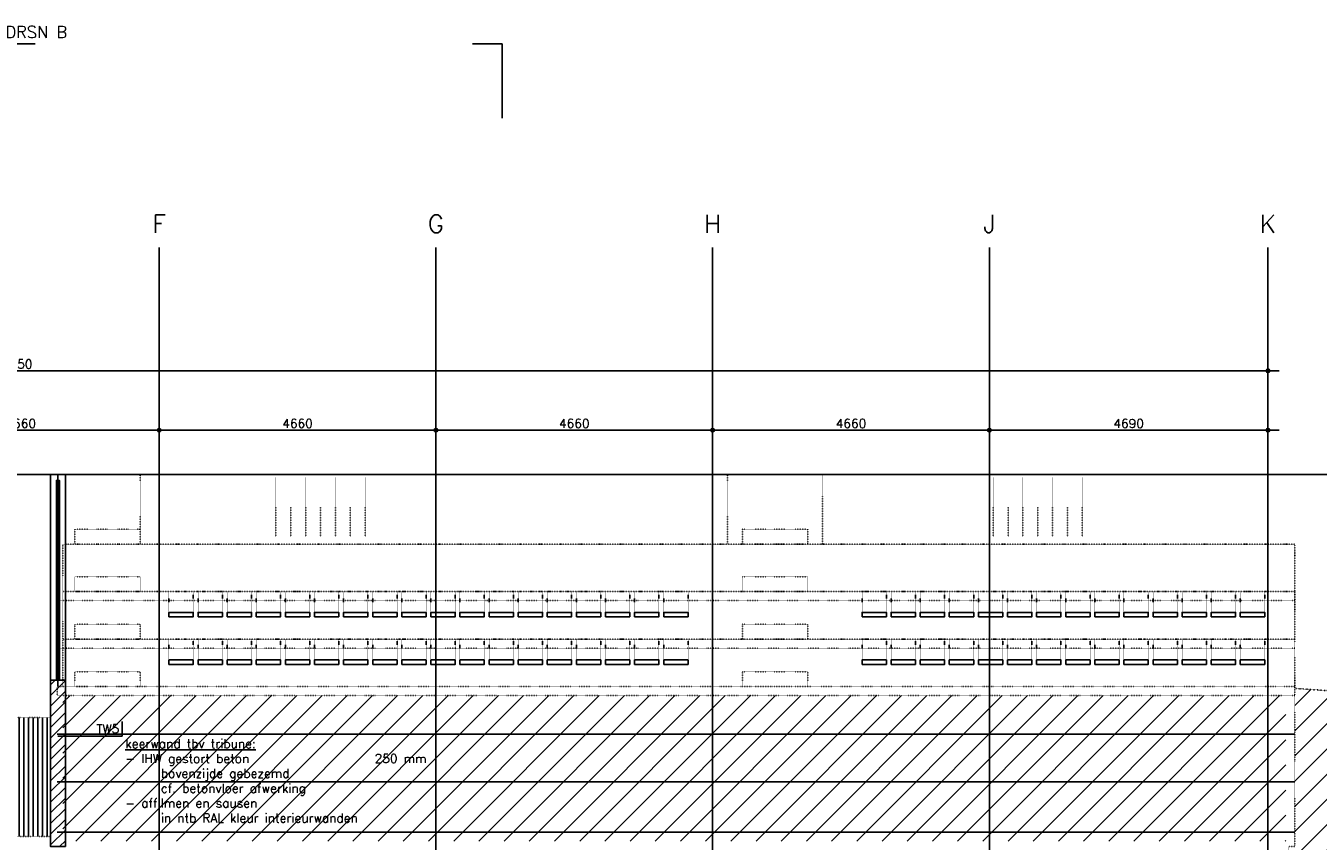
# Model space of a CAD drawing. Header units: millimetres. Extents: x -41560 to 117593, y -41642 to 17656.
# Tile 15 of 30: x -5203 to 16558, y 304 to 14024. Entities that reach past the tile are written whole.
import ezdxf
from ezdxf.enums import TextEntityAlignment as Align

# ---------------------------------------------------------------- set-up
doc = ezdxf.new("R2010")
doc.units = ezdxf.units.MM
doc.header["$LTSCALE"] = 0.5
doc.header["$PDMODE"] = 3
doc.header["$PDSIZE"] = 100
for name, pattern in [('ACAD_ISO07W100', [3, 0, -3]), ('CENTER2', [28.575, 19.05, -3.175, 3.175, -3.175]), ('HIDDEN2', [4.7625, 3.175, -1.5875])]:
    doc.linetypes.add(name, pattern=pattern)
for name, color, linetype in [('arc. 9', 9, 'Continuous'), ('inrichting terrein', 7, 'ACAD_ISO07W100'), ('maat 1.5mm', 210, 'Continuous'), ('pen 0.05mm', 7, 'Continuous'), ('pen 0.10mm', 6, 'Continuous'), ('pen 0.15mm', 1, 'Continuous'), ('pen 0.20mm', 2, 'Continuous'), ('pen 0.70mm', 5, 'Continuous'), ('stramien', 9, 'CENTER2'), ('tekst 1.5mm', 210, 'Continuous'), ('tekst 2.0mm', 211, 'Continuous'), ('tekst 3.0mm', 200, 'Continuous'), ('tekstblocks', 6, 'Continuous')]:
    doc.layers.add(name, color=color, linetype=linetype)
doc.layers.add('hulplijn', color=140, linetype='Continuous', plot=False)
doc.styles.add('1.5mm tekst', font='romans.shx', dxfattribs={"height": 1.5})
doc.styles.add('2.0mm tekst', font='romans.shx', dxfattribs={"height": 2})
doc.styles.add('3.0mm tekst', font='romans.shx', dxfattribs={"height": 3})
doc.dimstyles.new('1.5mm maat', dxfattribs={"dimscale": 0, "dimtxt": 1.5, "dimasz": 0.75, "dimexe": 1.25, "dimexo": 0.625, "dimgap": 0.375, "dimtad": 1, "dimdec": 0, "dimtxsty": '1.5mm tekst', "dimblk": 'dot maatlijn-GVA', "dimcen": 2.5, "dimse1": 1, "dimse2": 1, "dimclrd": 7, "dimclrt": 256, "dimadec": 0, "dimazin": 0, "dimtfac": 1, "dimtdec": 0, "dimtmove": 0, "dimatfit": 3, "dimfxl": 1, "dimarcsym": 0})
pattern_1 = [(45, (0, 0), (-212.132, 212.132), [])]

# ---------------------------------------------------------------- blocks, each defined once
blk = doc.blocks.new('dot maatlijn-GVA')
at = {"layer": 'maat 1.5mm'}
h = blk.add_hatch(color=7, dxfattribs=at)
edge = h.paths.add_edge_path()
edge.add_arc((0, 0), 0.4, 0, 360)
at = {"layer": 'maat 1.5mm', "color": 7}
for points in [[(-2.5, 0), (2.5, 0)], [(0, 2.5), (0, -2.5)]]:
    blk.add_lwpolyline(points, dxfattribs=at)
blk.add_circle((0, 0), 0.4, dxfattribs=at)
blk = doc.blocks.new('*D288')
at = {"layer": 'defpoints', "color": 0, "transparency": 16777216}
for p in [(-7618, 7220), (-2958, 7220), (-2958, 7220)]:
    blk.add_point(p, dxfattribs=at)
at = {"layer": 'maat 1.5mm', "color": 7, "lineweight": -2, "transparency": 16777216}
blk.add_line((-7543, 7220), (-3033, 7220), dxfattribs=at)
at = {"layer": 'maat 1.5mm', "color": 7, "lineweight": -2, "transparency": 16777216, "xscale": 75, "yscale": 75, "zscale": 75, "rotation": 180}
blk.add_blockref('dot maatlijn-GVA', (-7618, 7220), dxfattribs=at)
at = {"layer": 'maat 1.5mm', "color": 7, "lineweight": -2, "transparency": 16777216, "xscale": 75, "yscale": 75, "zscale": 75}
blk.add_blockref('dot maatlijn-GVA', (-2958, 7220), dxfattribs=at)
at = {"layer": 'maat 1.5mm', "transparency": 16777216, "insert": (-5288, 7333), "char_height": 150, "attachment_point": 5, "style": '1.5mm tekst'}
blk.add_mtext('4660', dxfattribs=at)
blk = doc.blocks.new('*D289')
at = {"layer": 'defpoints', "color": 0, "transparency": 16777216}
for p in [(-2958, 7220), (1702, 7220), (1702, 7220)]:
    blk.add_point(p, dxfattribs=at)
at = {"layer": 'maat 1.5mm', "color": 7, "lineweight": -2, "transparency": 16777216}
blk.add_line((-2883, 7220), (1627, 7220), dxfattribs=at)
at = {"layer": 'maat 1.5mm', "color": 7, "lineweight": -2, "transparency": 16777216, "xscale": 75, "yscale": 75, "zscale": 75, "rotation": 180}
blk.add_blockref('dot maatlijn-GVA', (-2958, 7220), dxfattribs=at)
at = {"layer": 'maat 1.5mm', "color": 7, "lineweight": -2, "transparency": 16777216, "xscale": 75, "yscale": 75, "zscale": 75}
blk.add_blockref('dot maatlijn-GVA', (1702, 7220), dxfattribs=at)
at = {"layer": 'maat 1.5mm', "transparency": 16777216, "insert": (-628, 7333), "char_height": 150, "attachment_point": 5, "style": '1.5mm tekst'}
blk.add_mtext('4660', dxfattribs=at)
blk = doc.blocks.new('*D290')
at = {"layer": 'defpoints', "color": 0, "transparency": 16777216}
for p in [(1702, 7220), (6362, 7220), (6362, 7220)]:
    blk.add_point(p, dxfattribs=at)
at = {"layer": 'maat 1.5mm', "color": 7, "lineweight": -2, "transparency": 16777216}
blk.add_line((1777, 7220), (6287, 7220), dxfattribs=at)
at = {"layer": 'maat 1.5mm', "color": 7, "lineweight": -2, "transparency": 16777216, "xscale": 75, "yscale": 75, "zscale": 75, "rotation": 180}
blk.add_blockref('dot maatlijn-GVA', (1702, 7220), dxfattribs=at)
at = {"layer": 'maat 1.5mm', "color": 7, "lineweight": -2, "transparency": 16777216, "xscale": 75, "yscale": 75, "zscale": 75}
blk.add_blockref('dot maatlijn-GVA', (6362, 7220), dxfattribs=at)
at = {"layer": 'maat 1.5mm', "transparency": 16777216, "insert": (4032, 7333), "char_height": 150, "attachment_point": 5, "style": '1.5mm tekst'}
blk.add_mtext('4660', dxfattribs=at)
blk = doc.blocks.new('*D291')
at = {"layer": 'defpoints', "color": 0, "transparency": 16777216}
for p in [(6362, 7220), (11022, 7220), (11022, 7220)]:
    blk.add_point(p, dxfattribs=at)
at = {"layer": 'maat 1.5mm', "color": 7, "lineweight": -2, "transparency": 16777216}
blk.add_line((6437, 7220), (10947, 7220), dxfattribs=at)
at = {"layer": 'maat 1.5mm', "color": 7, "lineweight": -2, "transparency": 16777216, "xscale": 75, "yscale": 75, "zscale": 75, "rotation": 180}
blk.add_blockref('dot maatlijn-GVA', (6362, 7220), dxfattribs=at)
at = {"layer": 'maat 1.5mm', "color": 7, "lineweight": -2, "transparency": 16777216, "xscale": 75, "yscale": 75, "zscale": 75}
blk.add_blockref('dot maatlijn-GVA', (11022, 7220), dxfattribs=at)
at = {"layer": 'maat 1.5mm', "transparency": 16777216, "insert": (8692, 7333), "char_height": 150, "attachment_point": 5, "style": '1.5mm tekst'}
blk.add_mtext('4660', dxfattribs=at)
blk = doc.blocks.new('*D292')
at = {"layer": 'defpoints', "color": 0, "transparency": 16777216}
for p in [(11022, 7220), (15712, 7220), (15712, 7220)]:
    blk.add_point(p, dxfattribs=at)
at = {"layer": 'maat 1.5mm', "color": 7, "lineweight": -2, "transparency": 16777216}
blk.add_line((11097, 7220), (15637, 7220), dxfattribs=at)
at = {"layer": 'maat 1.5mm', "color": 7, "lineweight": -2, "transparency": 16777216, "xscale": 75, "yscale": 75, "zscale": 75, "rotation": 180}
blk.add_blockref('dot maatlijn-GVA', (11022, 7220), dxfattribs=at)
at = {"layer": 'maat 1.5mm', "color": 7, "lineweight": -2, "transparency": 16777216, "xscale": 75, "yscale": 75, "zscale": 75}
blk.add_blockref('dot maatlijn-GVA', (15712, 7220), dxfattribs=at)
at = {"layer": 'maat 1.5mm', "transparency": 16777216, "insert": (13367, 7333), "char_height": 150, "attachment_point": 5, "style": '1.5mm tekst'}
blk.add_mtext('4690', dxfattribs=at)
blk = doc.blocks.new('*D296')
at = {"layer": 'defpoints', "color": 0, "transparency": 16777216}
for p in [(15712, 8220), (-26538, 3401), (15712, 3401)]:
    blk.add_point(p, dxfattribs=at)
at = {"layer": 'maat 1.5mm', "color": 7, "lineweight": -2, "transparency": 16777216}
blk.add_line((-26463, 8220), (15637, 8220), dxfattribs=at)
at = {"layer": 'maat 1.5mm', "color": 7, "lineweight": -2, "transparency": 16777216, "xscale": 75, "yscale": 75, "zscale": 75, "rotation": 180}
blk.add_blockref('dot maatlijn-GVA', (-26538, 8220), dxfattribs=at)
at = {"layer": 'maat 1.5mm', "color": 7, "lineweight": -2, "transparency": 16777216, "xscale": 75, "yscale": 75, "zscale": 75}
blk.add_blockref('dot maatlijn-GVA', (15712, 8220), dxfattribs=at)
at = {"layer": 'maat 1.5mm', "transparency": 16777216, "insert": (-5413, 8333), "char_height": 150, "attachment_point": 5, "style": '1.5mm tekst'}
blk.add_mtext('42250', dxfattribs=at)
blk = doc.blocks.new('doorsnedeaanduiding')
at = {"layer": 'hulplijn'}
for p, q in [((29608, 13766), (30108, 13766)), ((30108, 13766), (30108, 12516))]:
    blk.add_line(p, q, dxfattribs=at)
at = {"layer": 'pen 0.70mm'}
blk.add_line((22241, 13766), (21741, 13766), dxfattribs=at)
at = {"layer": 'hulplijn', "style": '3.0mm tekst'}
for p in [(29858, 14116), (-14319, -11379), (54620, -11379), (29858, -28179)]:
    blk.add_attdef('A', text='', height=300, dxfattribs=at).set_placement(p, align=Align.MIDDLE_CENTER)
at = {"layer": 'tekst 2.0mm', "insert": (21741, 14066), "char_height": 200, "width": 7941.85, "attachment_point": 1, "style": '2.0mm tekst'}
blk.add_mtext('DRSN B', dxfattribs=at)
blk = doc.blocks.new('1302-stramien-01')
at = {"layer": 'stramien'}
for p, q in [((23330, -23329), (23330, 10339)), ((27990, -23329), (27990, 10339)), ((32650, -23329), (32650, 10339)), ((37310, -23329), (37310, 10339)), ((42000, -23329), (42000, 10339))]:
    blk.add_line(p, q, dxfattribs=at)
at = {"layer": 'tekst 3.0mm', "char_height": 300, "width": 763.99, "attachment_point": 8, "style": '3.0mm tekst'}
for s, insert in [('F', (23330, 10589)), ('G', (27990, 10589)), ('H', (32650, 10589)), ('J', (37310, 10589)), ('K', (42000, 10589))]:
    blk.add_mtext(s, dxfattribs=dict(at, insert=insert))
blk = doc.blocks.new('*U312')
at = {"layer": 'hulplijn'}
for points in [[(-205, 0), (205, 0), (205, 75), (-205, 75)], [(285, 0), (695, 0), (695, 75), (285, 75)], [(775, 0), (1185, 0), (1185, 75), (775, 75)], [(1265, 0), (1675, 0), (1675, 75), (1265, 75)], [(1755, 0), (2165, 0), (2165, 75), (1755, 75)], [(2245, 0), (2655, 0), (2655, 75), (2245, 75)], [(2735, 0), (3145, 0), (3145, 75), (2735, 75)], [(3225, 0), (3635, 0), (3635, 75), (3225, 75)], [(3715, 0), (4125, 0), (4125, 75), (3715, 75)], [(4205, 0), (4615, 0), (4615, 75), (4205, 75)], [(4695, 0), (5105, 0), (5105, 75), (4695, 75)], [(5185, 0), (5595, 0), (5595, 75), (5185, 75)], [(5675, 0), (6085, 0), (6085, 75), (5675, 75)], [(6165, 0), (6575, 0), (6575, 75), (6165, 75)]]:
    blk.add_lwpolyline(points, close=True, dxfattribs=at)
at = {"layer": 'inrichting terrein', "ltscale": 0.4}
for points in [[(-205, 75), (205, 75), (205, 425), (-205, 425)], [(285, 75), (695, 75), (695, 425), (285, 425)], [(775, 75), (1185, 75), (1185, 425), (775, 425)], [(1265, 75), (1675, 75), (1675, 425), (1265, 425)], [(1755, 75), (2165, 75), (2165, 425), (1755, 425)], [(2245, 75), (2655, 75), (2655, 425), (2245, 425)], [(2735, 75), (3145, 75), (3145, 425), (2735, 425)], [(3225, 75), (3635, 75), (3635, 425), (3225, 425)], [(3715, 75), (4125, 75), (4125, 425), (3715, 425)], [(4205, 75), (4615, 75), (4615, 425), (4205, 425)], [(4695, 75), (5105, 75), (5105, 425), (4695, 425)], [(5185, 75), (5595, 75), (5595, 425), (5185, 425)], [(5675, 75), (6085, 75), (6085, 425), (5675, 425)], [(6165, 75), (6575, 75), (6575, 425), (6165, 425)]]:
    blk.add_lwpolyline(points, close=True, dxfattribs=at)
blk = doc.blocks.new('*U313')
at = {"layer": 'hulplijn'}
for points in [[(-205, 0), (205, 0), (205, 75), (-205, 75)], [(285, 0), (695, 0), (695, 75), (285, 75)], [(775, 0), (1185, 0), (1185, 75), (775, 75)], [(1265, 0), (1675, 0), (1675, 75), (1265, 75)], [(1755, 0), (2165, 0), (2165, 75), (1755, 75)], [(2245, 0), (2655, 0), (2655, 75), (2245, 75)], [(2735, 0), (3145, 0), (3145, 75), (2735, 75)], [(3225, 0), (3635, 0), (3635, 75), (3225, 75)], [(3715, 0), (4125, 0), (4125, 75), (3715, 75)], [(4205, 0), (4615, 0), (4615, 75), (4205, 75)], [(4695, 0), (5105, 0), (5105, 75), (4695, 75)], [(5185, 0), (5595, 0), (5595, 75), (5185, 75)], [(5675, 0), (6085, 0), (6085, 75), (5675, 75)], [(6165, 0), (6575, 0), (6575, 75), (6165, 75)], [(6655, 0), (7065, 0), (7065, 75), (6655, 75)], [(7145, 0), (7555, 0), (7555, 75), (7145, 75)], [(7635, 0), (8045, 0), (8045, 75), (7635, 75)], [(8125, 0), (8535, 0), (8535, 75), (8125, 75)]]:
    blk.add_lwpolyline(points, close=True, dxfattribs=at)
at = {"layer": 'inrichting terrein', "ltscale": 0.4}
for points in [[(-205, 75), (205, 75), (205, 425), (-205, 425)], [(285, 75), (695, 75), (695, 425), (285, 425)], [(775, 75), (1185, 75), (1185, 425), (775, 425)], [(1265, 75), (1675, 75), (1675, 425), (1265, 425)], [(1755, 75), (2165, 75), (2165, 425), (1755, 425)], [(2245, 75), (2655, 75), (2655, 425), (2245, 425)], [(2735, 75), (3145, 75), (3145, 425), (2735, 425)], [(3225, 75), (3635, 75), (3635, 425), (3225, 425)], [(3715, 75), (4125, 75), (4125, 425), (3715, 425)], [(4205, 75), (4615, 75), (4615, 425), (4205, 425)], [(4695, 75), (5105, 75), (5105, 425), (4695, 425)], [(5185, 75), (5595, 75), (5595, 425), (5185, 425)], [(5675, 75), (6085, 75), (6085, 425), (5675, 425)], [(6165, 75), (6575, 75), (6575, 425), (6165, 425)], [(6655, 75), (7065, 75), (7065, 425), (6655, 425)], [(7145, 75), (7555, 75), (7555, 425), (7145, 425)], [(7635, 75), (8045, 75), (8045, 425), (7635, 425)], [(8125, 75), (8535, 75), (8535, 425), (8125, 425)]]:
    blk.add_lwpolyline(points, close=True, dxfattribs=at)
blk = doc.blocks.new('TW05')
at = {"layer": 'hulplijn'}
for points in [[(0, 0), (0, 2.5)], [(0, 0), (-2.5, 0)]]:
    blk.add_lwpolyline(points, dxfattribs=at)
at = {"layer": 'hulplijn', "insert": (-0.5, 0.5), "char_height": 1.5, "attachment_point": 9, "style": '1.5mm tekst'}
blk.add_mtext_dynamic_manual_height_columns('\\pt6265.5;TW5', width=6266.3931, gutter_width=500, heights=[0], dxfattribs=at)
at = {"layer": 'tekst 1.5mm', "insert": (0.5, -0.5), "char_height": 1.5, "width": 59.4935, "attachment_point": 1, "style": '1.5mm tekst'}
blk.add_mtext('{\\Lkeerwand tbv tribune: \\P}- IHW gestort beton^I^I^I^I250 mm\\P^Ibovenzijde gebezemd \\P^Icf. betonvloer afwerking\\P- affilmen en sausen \\P^Iin ntb RAL kleur interieurwanden ', dxfattribs=at)

msp = doc.modelspace()

# ---------------------------------------------------------------- hatches: boundary and pattern name
at = {"layer": 'arc. 9'}
h = msp.add_hatch(dxfattribs=at)
h.set_pattern_fill('ANSI31', color=256, scale=40)
h.paths.add_polyline_path([(-4537.9, 3014.3), (-4787.9, 3014.3), (-4787.9, 214.3), (-4537.9, 214.3)])
h = msp.add_hatch(color=256, dxfattribs=at)
h.dxf.hatch_style = 1
h.paths.add_polyline_path([(-4687.9, 3024.3), (-4637.9, 3024.3), (-4637.9, 3014.3), (-4687.9, 3014.3)])
at = {"layer": 'inrichting terrein', "ltscale": 0.5}
h = msp.add_hatch(dxfattribs=at)
h.set_pattern_fill('_USER', color=256, scale=300, angle=45, style=0, pattern_type=0)
h.set_pattern_definition(pattern_1)
h.paths.add_polyline_path([(16162.1, 2874.3), (16162.1, 214.3), (16062.1, 214.3), (16062.1, -3885.7), (16062.1, -6115.8), (23982.1, -5825.2), (24342.1, -3782.5), (23762.6, -1499.8), (23744.8, 299.5), (24193.3, 1617.1), (23982.1, 2349.8)])
at = {"layer": 'inrichting terrein'}
h = msp.add_hatch(dxfattribs=at)
h.set_pattern_fill('_USER', color=256, scale=300, angle=45, style=0, pattern_type=0)
h.set_pattern_definition(pattern_1)
h.paths.add_polyline_path([(-4577.9, 2754.3), (16012.1, 2754.3), (16012.1, 304.3), (-4577.9, 304.3)])
at = {"layer": 'inrichting terrein', "ltscale": 0.2}
h = msp.add_hatch(dxfattribs=at)
h.set_pattern_fill('LINE', color=256, scale=25, angle=90)
h.paths.add_polyline_path([(-4787.9, 384.3), (-4787.9, 2384.3), (-7617.9, 2384.3), (-7617.9, 384.3)])

# ---------------------------------------------------------------- linework, layer by layer
at = {"layer": 'hulplijn'}
msp.add_lwpolyline([(-38256.8, 6474.3), (23982.1, 6474.3), (23982.1, -26855.7), (-38256.8, -26855.7)], close=True, dxfattribs=at)
at = {"layer": 'inrichting terrein', "ltscale": 0.5}
for p, q in [((-4637.9, 6474.3), (23982.1, 6474.3)), ((-3277.9, 5304.3), (-3277.9, 6474.3)), ((-990.8, 5424.3), (-990.8, 6424.3)), ((-490.8, 5424.3), (-490.8, 6424.3)), ((9.2, 5424.3), (9.2, 6424.3)), ((509.2, 5424.3), (509.2, 6424.3)), ((11085.5, 5424.3), (11085.5, 6424.3)), ((11585.5, 5424.3), (11585.5, 6424.3)), ((12085.5, 5424.3), (12085.5, 6424.3)), ((12585.5, 5424.3), (12585.5, 6424.3)), ((-740.8, 5424.3), (-740.8, 5924.3)), ((-240.8, 5424.3), (-240.8, 5924.3)), ((259.2, 5424.3), (259.2, 5924.3)), ((11335.5, 5424.3), (11335.5, 5924.3)), ((11835.5, 5424.3), (11835.5, 5924.3)), ((12335.5, 5424.3), (12335.5, 5924.3)), ((-4677.9, 4354.3), (16162.1, 4354.3)), ((-4677.9, 3554.3), (16162.1, 3554.3)), ((16162.1, 2874.3), (23982.1, 2349.8))]:
    msp.add_line(p, q, dxfattribs=at)
for points in [[(-3277.9, 5304.3), (-3277.9, 6474.3), (23982.1, 6474.3), (23859.4, 4647.8), (24134.7, 3620), (23982.1, 2349.8), (16162.1, 2874.3), (16162.1, 5304.3)], [(8212.1, 5304.3), (6612.1, 5304.3), (6612.1, 6474.3), (8212.1, 6474.3)], [(-4377.9, 5304.3), (-3277.9, 5304.3), (-3277.9, 5554.3), (-4377.9, 5554.3)], [(6862.1, 5304.3), (7962.1, 5304.3), (7962.1, 5554.3), (6862.1, 5554.3)], [(16162.1, 4504.3), (-4577.9, 4504.3), (-4577.9, 5304.3), (16162.1, 5304.3)], [(-4377.9, 4504.3), (-3277.9, 4504.3), (-3277.9, 4754.3), (-4377.9, 4754.3)], [(6862.1, 4504.3), (7962.1, 4504.3), (7962.1, 4754.3), (6862.1, 4754.3)], [(16162.1, 3704.3), (-4577.9, 3704.3), (-4577.9, 4504.3), (16162.1, 4504.3)], [(-4377.9, 3704.3), (-3277.9, 3704.3), (-3277.9, 3954.3), (-4377.9, 3954.3)], [(6862.1, 3704.3), (7962.1, 3704.3), (7962.1, 3954.3), (6862.1, 3954.3)], [(16162.1, 2904.3), (-4577.9, 2904.3), (-4577.9, 3704.3), (16162.1, 3704.3)], [(-4377.9, 2904.3), (-3277.9, 2904.3), (-3277.9, 3154.3), (-4377.9, 3154.3)], [(6862.1, 2904.3), (7962.1, 2904.3), (7962.1, 3154.3), (6862.1, 3154.3)], [(16162.1, 2904.3), (-4677.9, 2904.3), (-4677.9, 2754.3), (16162.1, 2754.3)], [(16162.1, 2874.3), (16162.1, 214.3), (16062.1, 214.3), (16062.1, -3885.7), (16062.1, -3885.7), (16062.1, -6115.8), (23982.1, -5825.2), (24342.1, -3782.5), (23762.6, -1499.8), (23744.8, 299.5), (24193.3, 1617.1), (23982.1, 2349.8)], [(-4787.9, 384.3), (-4787.9, 2384.3), (-7617.9, 2384.3), (-7617.9, 384.3)]]:
    msp.add_lwpolyline(points, close=True, dxfattribs=at)
at = {"layer": 'pen 0.05mm', "linetype": 'HIDDEN2'}
for p, q in [((-4662.9, 2904.3), (-4662.9, 6474.3)), ((16162.1, 2104.3), (-4677.9, 2104.3)), ((-4677.9, 1304.3), (16162.1, 1304.3)), ((16162.1, 454.3), (-4677.9, 454.3))]:
    msp.add_line(p, q, dxfattribs=at)
at = {"layer": 'pen 0.10mm'}
msp.add_lwpolyline([(-4787.9, 6474.3), (-4537.9, 6474.3), (-4537.9, 3014.3), (-4787.9, 3014.3), (-4787.9, 3014.3)], close=True, dxfattribs=at)
at = {"layer": 'pen 0.15mm'}
for points in [[(-4687.9, 3024.3), (-4637.9, 3024.3), (-4637.9, 6374.3), (-4687.9, 6374.3)], [(-4687.9, 3024.3), (-4637.9, 3024.3), (-4637.9, 3014.3), (-4687.9, 3014.3)]]:
    msp.add_lwpolyline(points, close=True, dxfattribs=at)
at = {"layer": 'pen 0.20mm'}
msp.add_lwpolyline([(-4537.9, 3014.3), (-4787.9, 3014.3), (-4787.9, 214.3), (-4537.9, 214.3)], close=True, dxfattribs=at)
at = {"layer": 'tekstblocks'}
msp.add_lwpolyline([(-3580.2, 2069.4), (-4666.5, 2069.4)], dxfattribs=at)

# ---------------------------------------------------------------- block references
for name, p in [('doorsnedeaanduiding', (-27287.9, -45.7)), ('1302-stramien-01', (-26287.9, -45.7)), ('*U313', (-2587.9, 4079.3)), ('*U312', (9082.1, 4079.3)), ('*U313', (-2587.9, 3279.3)), ('*U312', (9082.1, 3279.3))]:
    msp.add_blockref(name, p)
at = {"layer": 'tekstblocks', "xscale": 100, "yscale": 100, "zscale": 100}
msp.add_blockref('TW05', (-3580.2, 2069.4), dxfattribs=at)

# ---------------------------------------------------------------- dimensions: what is measured, and where the dimension line sits
at = {"layer": 'maat 1.5mm'}
for base, p1, p2, picture, middle in [((15712.1, 8220.2), (-26537.9, 3401.2), (15712.1, 3401.2), '*D296', (-5412.9, 8332.7)), ((-2957.9, 7220.2), (-7617.9, 7220.2), (-2957.9, 7220.2), '*D288', (-5287.9, 7332.7)), ((1702.1, 7220.2), (-2957.9, 7220.2), (1702.1, 7220.2), '*D289', (-627.9, 7332.7)), ((6362.1, 7220.2), (1702.1, 7220.2), (6362.1, 7220.2), '*D290', (4032.1, 7332.7)), ((11022.1, 7220.2), (6362.1, 7220.2), (11022.1, 7220.2), '*D291', (8692.1, 7332.7)), ((15712.1, 7220.2), (11022.1, 7220.2), (15712.1, 7220.2), '*D292', (13367.1, 7332.7))]:
    dim = msp.add_linear_dim(base=base, p1=p1, p2=p2, dimstyle='1.5mm maat', dxfattribs=at)
    dim.commit()
    dim.dimension.update_dxf_attribs({"geometry": picture, "text_midpoint": middle})

doc.saveas('drawing.dxf')
